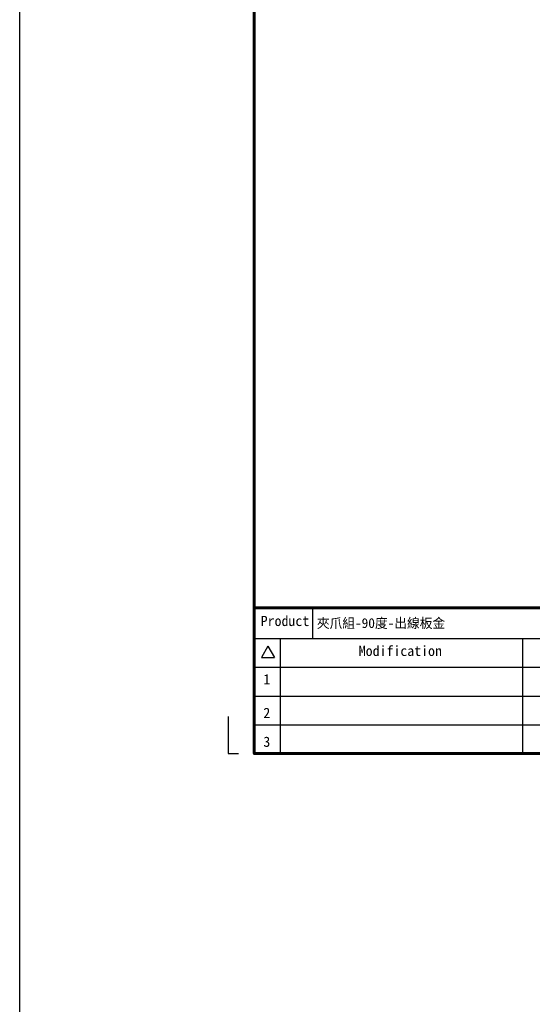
# Model space of a CAD drawing. Header units: millimetres. Extents: x 0 to 7391, y -1386 to 1502.
# Tile 92 of 127: x 6389 to 6521, y 154 to 405. Entities that reach past the tile are written whole.
import ezdxf
from ezdxf.enums import TextEntityAlignment as Align

# ---------------------------------------------------------------- set-up
doc = ezdxf.new("R2010")
doc.units = ezdxf.units.MM
doc.header["$LTSCALE"] = 0.5
doc.layers.add('BORDER', color=7, linetype='Continuous')
doc.layers.add('圖框', color=7, linetype='Continuous')
doc.styles.add('標題欄', font='txt')

# ---------------------------------------------------------------- blocks, each defined once
blk = doc.blocks.new('A4-英文圖框-橫式')
at = {"layer": 'BORDER', "color": 123, "linetype": 'Continuous', "lineweight": 60, "ltscale": 25.4}
blk.add_line((2151.7, -57.78), (2549.79, -57.78), dxfattribs=at)
at = {"layer": 'BORDER', "color": 60, "linetype": 'Continuous', "ltscale": 25.4}
for p, q in [((2166.7, -65.63), (2166.7, -57.78)), ((2151.7, -65.63), (2549.79, -65.63)), ((2155.17, -67.6), (2153.51, -70.48)), ((2155.17, -67.6), (2156.84, -70.48)), ((2158.28, -65.63), (2158.28, -95.06)), ((2220.31, -65.63), (2220.31, -95.06)), ((2153.51, -70.48), (2156.84, -70.48)), ((2151.7, -72.99), (2364.21, -72.99)), ((2151.7, -80.35), (2364.21, -80.35)), ((2151.7, -87.7), (2364.21, -87.7))]:
    blk.add_line(p, q, dxfattribs=at)
at = {"layer": 'BORDER', "color": 123, "linetype": 'Continuous', "ltscale": 25.4}
for p, q in [((2145.01, -85.54), (2145.01, -95.06)), ((2145.01, -95.06), (2147.66, -95.06))]:
    blk.add_line(p, q, dxfattribs=at)
at = {"layer": 'BORDER', "color": 123, "linetype": 'Continuous', "lineweight": 60, "ltscale": 25.4}
blk.add_lwpolyline([(2151.7, 188.79), (2555.09, 188.79), (2555.09, -95.06), (2151.7, -95.06)], close=True, dxfattribs=at)
at = {"layer": '圖框', "style": '標題欄'}
for s, height, p in [('Product', 2.605, (2153.34, -59.85)), ('Modification', 2.6053, (2178.41, -67.5)), ('1', 2.61, (2154.01, -74.74)), ('2', 2.61, (2154.01, -83.35)), ('3', 2.61, (2154.01, -90.71))]:
    blk.add_text(s, height=height, dxfattribs=at).set_placement(p, align=Align.TOP_LEFT)

msp = doc.modelspace()

# ---------------------------------------------------------------- linework, layer by layer
at = {"color": 4}
msp.add_lwpolyline([(6389.429, 1459.353), (7391.21, 1459.353), (7391.21, -306.068), (6389.429, -306.068)], close=True, dxfattribs=at)

# ---------------------------------------------------------------- block references
msp.add_blockref('A4-英文圖框-橫式', (4297.732, 312.848))

# ---------------------------------------------------------------- texts
at = {"layer": '圖框', "color": 1, "style": '標題欄'}
msp.add_text('夾爪組-90度-出線板金', height=2.5, dxfattribs=at).set_placement((6465.429, 251.14), align=Align.MIDDLE_LEFT)

doc.saveas('drawing.dxf')
